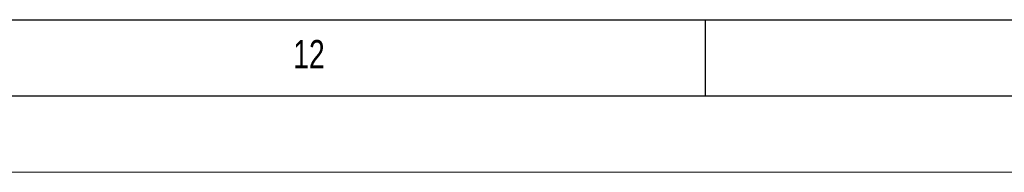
# Model space of a CAD drawing. Header units: millimetres. Extents: x 0 to 1737, y 0 to 594.
# Tile 26 of 45: x 1477 to 1541, y 0 to 10. Entities that reach past the tile are written whole.
import ezdxf

# ---------------------------------------------------------------- set-up
doc = ezdxf.new("R2010")
doc.units = ezdxf.units.MM
doc.layers.add('FORMAT', color=7, linetype='Continuous')
doc.styles.add('SLDTEXTSTYLE0', font='TXT', dxfattribs={"width": 0.75})

msp = doc.modelspace()

# ---------------------------------------------------------------- linework, layer by layer
at = {"color": 7, "linetype": 'Continuous', "lineweight": 18}
msp.add_line((896.019904, 0.00001), (1737.019904, 0.00001), dxfattribs=at)
at = {"layer": 'FORMAT'}
for p, q in [((916.019904, 10.00001), (1727.019904, 10.00001)), ((1521.519904, 5.00001), (1521.519904, 10.00001)), ((911.019904, 5.00001), (1732.019904, 5.00001))]:
    msp.add_line(p, q, dxfattribs=at)

# ---------------------------------------------------------------- texts
at = {"layer": 'FORMAT', "insert": (1494.502295, 8.668031), "char_height": 1.8520833, "attachment_point": 1, "style": 'SLDTEXTSTYLE0'}
msp.add_mtext('12', dxfattribs=at)

doc.saveas('drawing.dxf')
